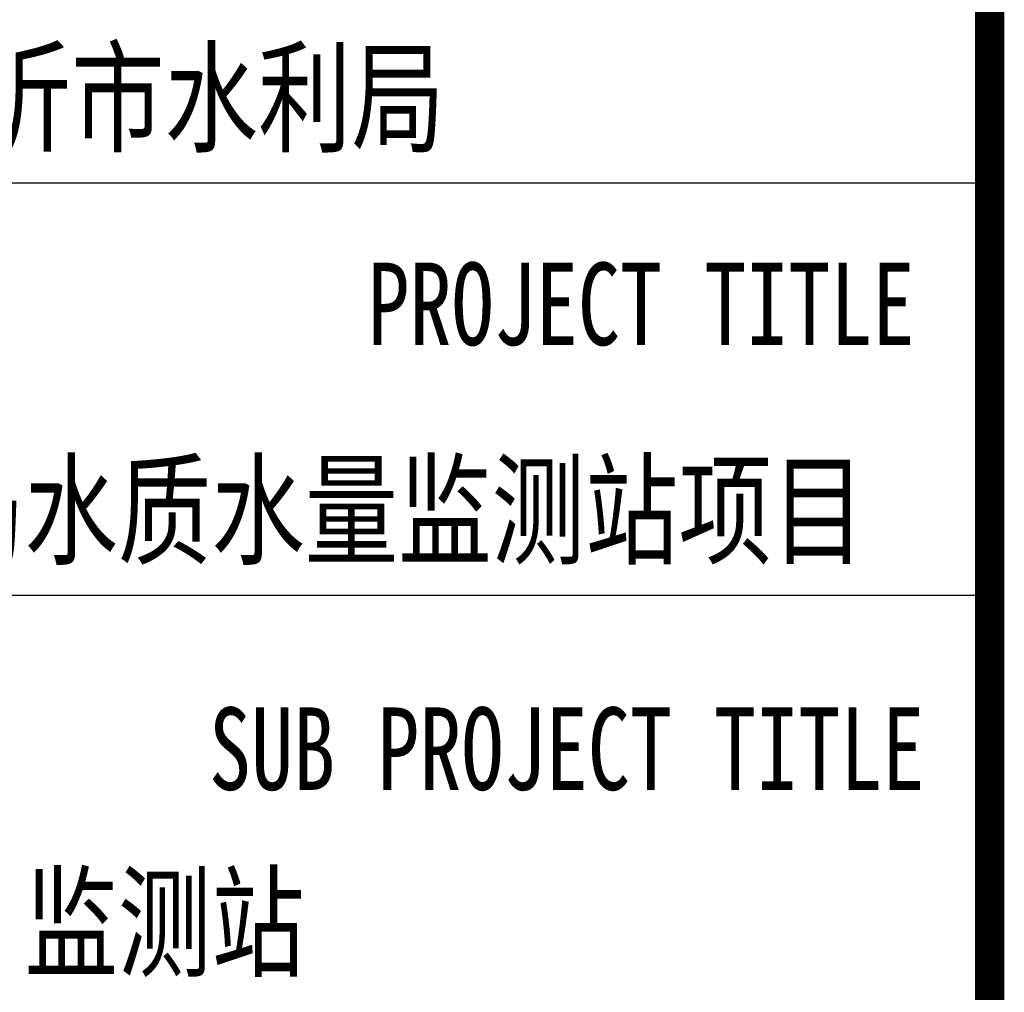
# Model space of a CAD drawing. Extents: x 427948 to 764348, y 274849 to 601549.
# Tile 110 of 212: x 675956 to 679298, y 459501 to 462803. Entities that reach past the tile are written whole.
import ezdxf
from ezdxf.enums import TextEntityAlignment as Align

# ---------------------------------------------------------------- set-up
doc = ezdxf.new("R2010")
doc.units = 0
doc.header["$LTSCALE"] = 1000
doc.header["$MEASUREMENT"] = 0
doc.layers.get('0').update_dxf_attribs({"linetype": 'CONTINUOUS'})
doc.layers.add('PUB_TITLE', color=4, linetype='CONTINUOUS')
doc.layers.add('TK', color=7, linetype='CONTINUOUS')
doc.styles.add('-宋体', font='txt', dxfattribs={"width": 0.8})
doc.styles.add('TKHZ1', font='txt', dxfattribs={"width": 0.8})

# ---------------------------------------------------------------- blocks, each defined once
blk = doc.blocks.new('24')
at = {"color": 4}
blk.add_line((-1110888.9, 145318.9), (-1110888.9, 202718.9), dxfattribs=at)
at = {"layer": 'PUB_TITLE'}
for p, q in [((-1110888.9, 145318.9), (-1110888.9, 202718.9)), ((-1116488.9, 153518.9), (-1110888.9, 153518.9)), ((-1116488.9, 152118.9), (-1110888.9, 152118.9))]:
    blk.add_line(p, q, dxfattribs=at)
at = {"layer": 'PUB_TITLE', "linetype": 'Continuous', "const_width": 100}
blk.add_lwpolyline([(-1191488.9, 145318.9), (-1110888.9, 145318.9), (-1110888.9, 202718.9), (-1191488.9, 202718.9)], close=True, dxfattribs=at)
at = {"layer": 'PUB_TITLE', "linetype": 'Continuous', "const_width": 80}
blk.add_lwpolyline([(-1110888.9, 145318.9), (-1110888.9, 202718.9)], dxfattribs=at)
at = {"layer": 'TK', "style": 'TKHZ1', "width": 0.8}
for s, p in [('新沂市水利局', (-1113688.9, 153654.9)), ('新沂市水利局水质水量监测站项目', (-1113688.9, 152254.9)), ('监测站', (-1113688.9, 150854.9))]:
    blk.add_text(s, height=304.92, dxfattribs=at).set_placement(p, align=Align.CENTER)
at = {"layer": 'TK', "style": '-宋体', "width": 0.75}
blk.add_text('PROJECT TITLE', height=280, dxfattribs=at).set_placement((-1113000.5, 152967.6, 0))
blk.add_text('SUB PROJECT TITLE', height=280, dxfattribs=at).set_placement((-1112324.2, 151597.6), align=Align.MIDDLE)

msp = doc.modelspace()

# ---------------------------------------------------------------- block references
msp.add_blockref('24', (1790136.9, 308730.5))

doc.saveas('drawing.dxf')
